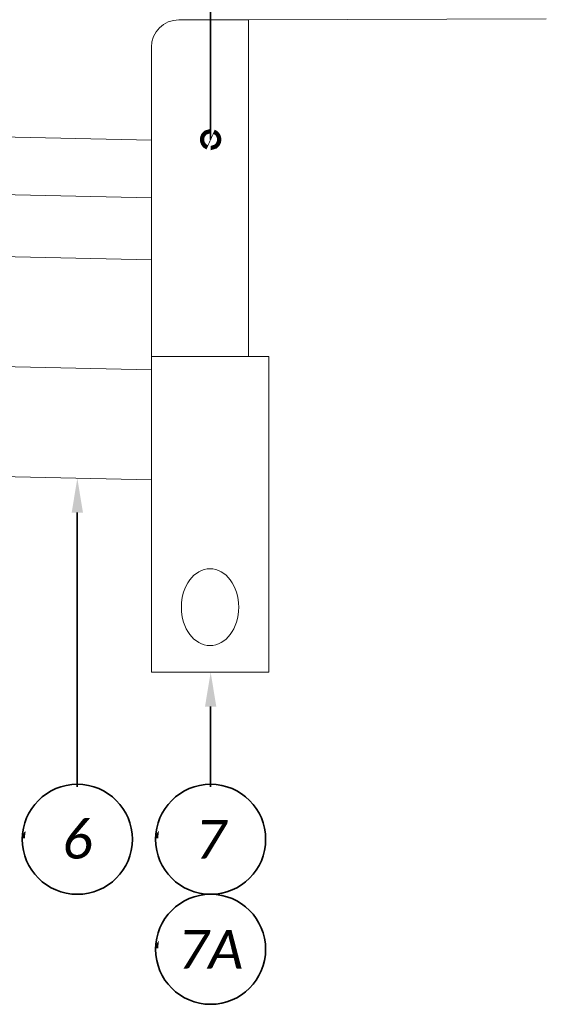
# Model space of a CAD drawing. Header units: feet. Extents: x 27762256 to 27762461, y 5149695 to 5149765.
# Tile 9 of 16: x 27762391.97 to 27762393.88, y 5149729.24 to 5149732.83. Entities that reach past the tile are written whole.
import ezdxf
from ezdxf import colors
from ezdxf.entities.mleader import LeaderData, LeaderLine
from ezdxf.enums import TextEntityAlignment as Align
from ezdxf.math import Vec2, Vec3

# ---------------------------------------------------------------- set-up
doc = ezdxf.new("R2010")
doc.units = ezdxf.units.FT
doc.header["$LTSCALE"] = 20
doc.header["$MEASUREMENT"] = 0
doc.set_wipeout_variables(frame=1)
doc.layers.get('0').update_dxf_attribs({"lineweight": 15, "true_color": 0xc2ced6})
doc.layers.get('Defpoints').update_dxf_attribs({"lineweight": 15})
for name, color, linetype, lineweight in [('0_Xref', 7, 'Continuous', 15), ('TX_P_5', 7, 'Continuous', 35), ('TX_P_Misc', 7, 'Continuous', 35)]:
    doc.layers.add(name, color=color, linetype=linetype, lineweight=lineweight)
doc.styles.add('P_Slanted - Normal Fixed Spacing', font='calibrii.ttf', dxfattribs={"height": 0.14})
doc.styles.add('Slanted-Normal', font='font31.shx', dxfattribs={"height": 0.14})
doc.dimstyles.new('P_Dec-0 Masked Slanted', dxfattribs={"dimtxt": 0.14, "dimasz": 0.14, "dimexe": 0.21, "dimexo": 0.21, "dimgap": 0.0625, "dimtad": 1, "dimdec": 0, "dimzin": 3, "dimdsep": 46, "dimtxsty": 'P_Slanted - Normal Fixed Spacing', "dimblk": 'Dim1', "dimcen": 0.035, "dimclrd": 95, "dimclre": 95, "dimclrt": 7, "dimaunit": 1, "dimadec": 3, "dimazin": 2, "dimtfac": 1, "dimtdec": 0, "dimtix": 1, "dimtmove": 1, "dimatfit": 3, "dimldrblk": 'Dim1', "dimfxl": 1, "dimtfill": 1, "dimtolj": 1, "dimtzin": 0, "dimlwd": 15, "dimlwe": 15, "dimarcsym": 0})

# ---------------------------------------------------------------- blocks, each defined once
blk = doc.blocks.new('_DotSmall')
at = {"color": 0, "linetype": 'ByBlock', "const_width": 0.5}
blk.add_lwpolyline([(-0.0625, 0, 1), (0.0625, 0, 1)], format="xyb", close=True, dxfattribs=at)
blk = doc.blocks.new('Dim1')
h = blk.add_hatch(color=4)
h.dxf.hatch_style = 1
h.paths.add_polyline_path([(0, 0), (-1.000000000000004, -0.1999999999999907), (-1.000000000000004, 0.1999999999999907)])
at = {"color": 4}
blk.add_lwpolyline([(0, 0), (-1.000000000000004, -0.1999999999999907), (-1.000000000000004, 0.1999999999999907), (0, 0)], dxfattribs=at)
blk = doc.blocks.new('*D1282')
at = {"layer": '0_Xref', "color": 95, "linetype": 'Continuous', "lineweight": 15, "transparency": 16777216}
for p, q in [((27762388.92673121, 5149732.900538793), (27762388.92673121, 5149734.010538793)), ((27762392.44853136, 5149732.900538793), (27762392.44853136, 5149734.010538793)), ((27762389.06673121, 5149733.800538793), (27762392.30853136, 5149733.800538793))]:
    blk.add_line(p, q, dxfattribs=at)
at = {"layer": 'Defpoints', "color": 0, "transparency": 16777216}
for p in [(27762392.44853136, 5149733.800538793), (27762388.92673121, 5149732.456126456), (27762392.44853136, 5149732.456126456)]:
    blk.add_point(p, dxfattribs=at)
at = {"layer": '0_Xref', "color": 95, "lineweight": 15, "transparency": 16777216, "xscale": 0.14, "yscale": 0.14, "zscale": 0.14, "rotation": 180}
blk.add_blockref('Dim1', (27762388.92673121, 5149733.800538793), dxfattribs=at)
at = {"layer": '0_Xref', "color": 95, "lineweight": 15, "transparency": 16777216, "xscale": 0.14, "yscale": 0.14, "zscale": 0.14}
blk.add_blockref('Dim1', (27762392.44853136, 5149733.800538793), dxfattribs=at)
at = {"layer": '0_Xref', "color": 7, "transparency": 16777216, "insert": (27762390.68763128, 5149733.934223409), "char_height": 0.14, "attachment_point": 5, "style": 'P_Slanted - Normal Fixed Spacing', "bg_fill": 3, "box_fill_scale": 1.25, "bg_fill_color": 256, "bg_fill_true_color": 13158600, "bg_fill_transparency": 0}
blk.add_mtext("\\A1;2' MIN.", dxfattribs=at)
blk = doc.blocks.new('*U1289')
at = {"layer": 'TX_P_Misc', "color": 95}
blk.add_line((-1.387778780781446e-17, 0), (0.06985959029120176, 0.0831184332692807), dxfattribs=at)
at = {"layer": 'TX_P_Misc', "linetype": 'ByBlock'}
blk.add_circle((0, 0), 0.2, dxfattribs=at)
at = {"layer": 'TX_P_Misc', "color": 95}
ml = blk.add_multileader_mtext('Standard', dxfattribs=at)
ml.set_content('', color=95, style='Slanted-Normal')
ml.set_leader_properties()
ml.build(insert=Vec2(0, 0))
ml.multileader.update_dxf_attribs({"has_dogleg": 0, "text_left_attachment_type": 2, "text_right_attachment_type": 2, "dogleg_length": 0.18, "arrow_head_size": 0.125})
ctx = ml.context
ctx.base_point, ctx.char_height, ctx.arrow_head_size, ctx.landing_gap_size, ctx.plane_origin = Vec3(-9.999999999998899e-05, 0), 0.14, 0.125, 0.0001, Vec3(0.5883962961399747, 0.4958960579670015)
ctx.left_attachment, ctx.right_attachment, ctx.text_align_type = 2, 2, 1
notes = []
notes.append((ctx, [(0, (1, 1, 0), (0.1801, 0), (-1, 0), 0.18, [(0, [(6.370147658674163e-05, 0.6077415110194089)], 0, [])])]))
ctx.mtext.insert, ctx.mtext.alignment, ctx.mtext.flow_direction = Vec3(0, 0.07), 2, 5
ml = blk.add_multileader_mtext('Standard', dxfattribs=at)
ml.set_content('', color=95, style='Slanted-Normal')
ml.set_leader_properties()
ml.set_arrow_properties(name='DOTSMALL')
ml.build(insert=Vec2(0, 0))
ml.multileader.update_dxf_attribs({"has_dogleg": 0, "text_left_attachment_type": 2, "text_right_attachment_type": 2, "dogleg_length": 0.18, "arrow_head_size": 0.125})
ctx = ml.context
ctx.base_point, ctx.char_height, ctx.arrow_head_size, ctx.landing_gap_size, ctx.plane_origin = Vec3(0, 0), 0.14, 0.125, 0.0001, Vec3(0.9926632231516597, 0.4958960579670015)
ctx.left_attachment, ctx.right_attachment, ctx.text_align_type = 2, 2, 1
notes.append((ctx, [(1, (1, 1, 0), (-0.18, 0), (1, 0), 0.18, [(0, [(-0.1627038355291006, 0.0006590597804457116)], 0, [])])]))
ctx.mtext.insert, ctx.mtext.alignment, ctx.mtext.flow_direction = Vec3(0.0001000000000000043, 0.07), 2, 5
for ctx, leaders in notes:
    for number, flags, end, landing, length, lines in leaders:
        leader = LeaderData()
        leader.index, (leader.has_last_leader_line, leader.has_dogleg_vector, leader.attachment_direction) = number, flags
        leader.last_leader_point, leader.dogleg_vector, leader.dogleg_length = Vec3(end), Vec3(landing), length
        for number, points, colour, breaks in lines:
            line = LeaderLine()
            line.index, line.vertices, line.color, line.breaks = number, Vec3.list(points), colors.encode_raw_color(colour), breaks
            leader.lines.append(line)
        ctx.leaders.append(leader)
blk.add_wipeout([(0.187044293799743, 0.03545878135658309), (0.18112522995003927, 0.05862204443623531), (0.1723497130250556, 0.08086080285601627), (0.1608561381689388, 0.10182433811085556), (0.1468257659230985, 0.12118204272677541), (0.1304798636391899, 0.1386286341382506), (0.11207621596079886, 0.1538889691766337), (0.09190505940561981, 0.1667223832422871), (0.07028450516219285, 0.17692648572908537), (0.047555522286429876, 0.18434035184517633), (0.02407656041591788, 0.18884706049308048), (0.00021789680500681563, 0.19037553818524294), (-0.023644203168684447, 0.18890167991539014), (-0.04713341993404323, 0.18444872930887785), (-0.06987931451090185, 0.1770869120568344), (-0.09152317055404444, 0.16693232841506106), (-0.11172365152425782, 0.1541451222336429), (-0.1301621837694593, 0.13892695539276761), (-0.14654798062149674, 0.12151782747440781), (-0.16062262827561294, 0.10219229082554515), (-0.17216416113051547, 0.08125512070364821), (-0.18099056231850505, 0.05903650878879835), (-0.1869626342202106, 0.035886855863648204), (-0.1899861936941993, 0.012171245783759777), (-0.1900135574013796, -0.011736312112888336), (-0.1870442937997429, -0.0354587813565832), (-0.1811252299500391, -0.058622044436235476), (-0.17234971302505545, -0.08086080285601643), (-0.1608561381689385, -0.10182433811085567), (-0.14682576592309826, -0.12118204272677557), (-0.13047986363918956, -0.1386286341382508), (-0.11207621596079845, -0.15388896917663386), (-0.09190505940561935, -0.16672238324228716), (-0.07028450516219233, -0.17692648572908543), (-0.04755552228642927, -0.18434035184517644), (-0.02407656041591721, -0.18884706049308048), (-0.00021789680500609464, -0.1903755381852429), (0.023644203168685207, -0.18890167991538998), (0.047133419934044, -0.1844487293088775), (0.06987931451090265, -0.177086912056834), (0.09152317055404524, -0.16693232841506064), (0.11172365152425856, -0.15414512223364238), (0.13016218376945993, -0.13892695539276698), (0.14654798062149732, -0.12151782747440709), (0.1606226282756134, -0.10219229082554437), (0.17216416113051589, -0.08125512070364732), (0.18099056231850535, -0.059036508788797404), (0.1869626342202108, -0.03588685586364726), (0.18998619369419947, -0.012171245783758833), (0.19001355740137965, 0.01173631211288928)])
at = {"layer": 'TX_P_Misc', "style": 'P_Slanted - Normal Fixed Spacing'}
blk.add_attdef('ITEM', text='', height=0.14, dxfattribs=at).set_placement((0, 0), align=Align.MIDDLE_CENTER)
blk = doc.blocks.new('*U1292')
at = {"layer": 'TX_P_Misc', "color": 95}
blk.add_line((-1.387778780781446e-17, 0), (0.06985959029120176, 0.0831184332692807), dxfattribs=at)
at = {"layer": 'TX_P_Misc', "linetype": 'ByBlock'}
blk.add_circle((0, 0), 0.2, dxfattribs=at)
at = {"layer": 'TX_P_Misc', "color": 95}
ml = blk.add_multileader_mtext('Standard', dxfattribs=at)
ml.set_content('', color=95, style='Slanted-Normal')
ml.set_leader_properties()
ml.build(insert=Vec2(0, 0))
ml.multileader.update_dxf_attribs({"has_dogleg": 0, "text_left_attachment_type": 2, "text_right_attachment_type": 2, "dogleg_length": 0.18, "arrow_head_size": 0.125})
ctx = ml.context
ctx.base_point, ctx.char_height, ctx.arrow_head_size, ctx.landing_gap_size, ctx.plane_origin = Vec3(-9.999999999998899e-05, 0), 0.14, 0.125, 0.0001, Vec3(0.5883962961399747, 0.4958960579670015)
ctx.left_attachment, ctx.right_attachment, ctx.text_align_type = 2, 2, 1
notes = []
notes.append((ctx, [(1, (1, 1, 0), (-0.1801, 0), (1, 0), 0.18, [(0, [(-2.021068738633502e-05, 1.313023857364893)], 0, [])])]))
ctx.mtext.insert, ctx.mtext.alignment, ctx.mtext.flow_direction = Vec3(1.530446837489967e-17, 0.07), 2, 5
ml = blk.add_multileader_mtext('Standard', dxfattribs=at)
ml.set_content('', color=95, style='Slanted-Normal')
ml.set_leader_properties()
ml.set_arrow_properties(name='DOTSMALL')
ml.build(insert=Vec2(0, 0))
ml.multileader.update_dxf_attribs({"has_dogleg": 0, "text_left_attachment_type": 2, "text_right_attachment_type": 2, "dogleg_length": 0.18, "arrow_head_size": 0.125})
ctx = ml.context
ctx.base_point, ctx.char_height, ctx.arrow_head_size, ctx.landing_gap_size, ctx.plane_origin = Vec3(0, 0), 0.14, 0.125, 0.0001, Vec3(0.9926632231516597, 0.4958960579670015)
ctx.left_attachment, ctx.right_attachment, ctx.text_align_type = 2, 2, 1
notes.append((ctx, [(1, (1, 1, 0), (-0.18, 0), (1, 0), 0.18, [(0, [(-0.1627038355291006, 0.0006590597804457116)], 0, [])])]))
ctx.mtext.insert, ctx.mtext.alignment, ctx.mtext.flow_direction = Vec3(0.0001000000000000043, 0.07), 2, 5
for ctx, leaders in notes:
    for number, flags, end, landing, length, lines in leaders:
        leader = LeaderData()
        leader.index, (leader.has_last_leader_line, leader.has_dogleg_vector, leader.attachment_direction) = number, flags
        leader.last_leader_point, leader.dogleg_vector, leader.dogleg_length = Vec3(end), Vec3(landing), length
        for number, points, colour, breaks in lines:
            line = LeaderLine()
            line.index, line.vertices, line.color, line.breaks = number, Vec3.list(points), colors.encode_raw_color(colour), breaks
            leader.lines.append(line)
        ctx.leaders.append(leader)
blk.add_wipeout([(0.187044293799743, 0.03545878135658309), (0.18112522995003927, 0.05862204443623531), (0.1723497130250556, 0.08086080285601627), (0.1608561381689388, 0.10182433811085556), (0.1468257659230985, 0.12118204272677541), (0.1304798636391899, 0.1386286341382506), (0.11207621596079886, 0.1538889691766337), (0.09190505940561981, 0.1667223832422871), (0.07028450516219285, 0.17692648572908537), (0.047555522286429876, 0.18434035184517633), (0.02407656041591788, 0.18884706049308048), (0.00021789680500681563, 0.19037553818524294), (-0.023644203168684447, 0.18890167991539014), (-0.04713341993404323, 0.18444872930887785), (-0.06987931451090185, 0.1770869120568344), (-0.09152317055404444, 0.16693232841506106), (-0.11172365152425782, 0.1541451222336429), (-0.1301621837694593, 0.13892695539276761), (-0.14654798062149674, 0.12151782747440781), (-0.16062262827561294, 0.10219229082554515), (-0.17216416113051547, 0.08125512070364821), (-0.18099056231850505, 0.05903650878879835), (-0.1869626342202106, 0.035886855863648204), (-0.1899861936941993, 0.012171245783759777), (-0.1900135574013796, -0.011736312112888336), (-0.1870442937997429, -0.0354587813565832), (-0.1811252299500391, -0.058622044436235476), (-0.17234971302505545, -0.08086080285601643), (-0.1608561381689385, -0.10182433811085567), (-0.14682576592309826, -0.12118204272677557), (-0.13047986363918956, -0.1386286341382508), (-0.11207621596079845, -0.15388896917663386), (-0.09190505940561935, -0.16672238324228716), (-0.07028450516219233, -0.17692648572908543), (-0.04755552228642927, -0.18434035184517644), (-0.02407656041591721, -0.18884706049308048), (-0.00021789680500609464, -0.1903755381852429), (0.023644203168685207, -0.18890167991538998), (0.047133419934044, -0.1844487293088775), (0.06987931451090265, -0.177086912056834), (0.09152317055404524, -0.16693232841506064), (0.11172365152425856, -0.15414512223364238), (0.13016218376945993, -0.13892695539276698), (0.14654798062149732, -0.12151782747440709), (0.1606226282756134, -0.10219229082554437), (0.17216416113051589, -0.08125512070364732), (0.18099056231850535, -0.059036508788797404), (0.1869626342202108, -0.03588685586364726), (0.18998619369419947, -0.012171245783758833), (0.19001355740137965, 0.01173631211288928)])
at = {"layer": 'TX_P_Misc', "style": 'P_Slanted - Normal Fixed Spacing'}
blk.add_attdef('ITEM', text='', height=0.14, dxfattribs=at).set_placement((0, 0), align=Align.MIDDLE_CENTER)
blk = doc.blocks.new('*U1297')
at = {"layer": 'TX_P_Misc', "color": 95}
blk.add_line((-1.387778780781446e-17, 0), (0.06985959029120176, 0.0831184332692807), dxfattribs=at)
at = {"layer": 'TX_P_Misc', "linetype": 'ByBlock'}
blk.add_circle((0, 0), 0.2, dxfattribs=at)
at = {"layer": 'TX_P_Misc', "color": 95}
ml = blk.add_multileader_mtext('Standard', dxfattribs=at)
ml.set_content('', color=95, style='Slanted-Normal')
ml.set_leader_properties()
ml.set_arrow_properties(name='DOTSMALL')
ml.build(insert=Vec2(0, 0))
ml.multileader.update_dxf_attribs({"has_dogleg": 0, "text_left_attachment_type": 2, "text_right_attachment_type": 2, "dogleg_length": 0.18, "arrow_head_size": 0.125})
ctx = ml.context
ctx.base_point, ctx.char_height, ctx.arrow_head_size, ctx.landing_gap_size, ctx.plane_origin = Vec3(0, 0), 0.14, 0.125, 0.0001, Vec3(0.9926632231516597, 0.4958960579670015)
ctx.left_attachment, ctx.right_attachment, ctx.text_align_type = 2, 2, 1
notes = []
notes.append((ctx, [(1, (1, 1, 0), (-0.18, 0), (1, 0), 0.18, [(0, [(-1.055013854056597e-09, -2.129240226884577)], 0, [])])]))
ctx.mtext.insert, ctx.mtext.alignment, ctx.mtext.flow_direction = Vec3(0.0001000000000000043, 0.07), 2, 5
ml = blk.add_multileader_mtext('Standard', dxfattribs=at)
ml.set_content('', color=95, style='Slanted-Normal')
ml.set_leader_properties()
ml.build(insert=Vec2(0, 0))
ml.multileader.update_dxf_attribs({"has_dogleg": 0, "text_left_attachment_type": 2, "text_right_attachment_type": 2, "dogleg_length": 0.18, "arrow_head_size": 0.125})
ctx = ml.context
ctx.base_point, ctx.char_height, ctx.arrow_head_size, ctx.landing_gap_size, ctx.plane_origin = Vec3(-9.999999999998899e-05, 0), 0.14, 0.125, 0.0001, Vec3(0.5883962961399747, 0.4958960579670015)
ctx.left_attachment, ctx.right_attachment, ctx.text_align_type = 2, 2, 1
notes.append((ctx, [(0, (1, 1, 0), (0.1801, 0), (-1, 0), 0.18, [(0, [(0.08531911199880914, -4.074572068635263e-10)], 0, [])])]))
ctx.mtext.insert, ctx.mtext.alignment, ctx.mtext.flow_direction = Vec3(0, 0.07), 2, 5
for ctx, leaders in notes:
    for number, flags, end, landing, length, lines in leaders:
        leader = LeaderData()
        leader.index, (leader.has_last_leader_line, leader.has_dogleg_vector, leader.attachment_direction) = number, flags
        leader.last_leader_point, leader.dogleg_vector, leader.dogleg_length = Vec3(end), Vec3(landing), length
        for number, points, colour, breaks in lines:
            line = LeaderLine()
            line.index, line.vertices, line.color, line.breaks = number, Vec3.list(points), colors.encode_raw_color(colour), breaks
            leader.lines.append(line)
        ctx.leaders.append(leader)
blk.add_wipeout([(0.187044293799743, 0.03545878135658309), (0.18112522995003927, 0.05862204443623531), (0.1723497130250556, 0.08086080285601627), (0.1608561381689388, 0.10182433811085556), (0.1468257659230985, 0.12118204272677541), (0.1304798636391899, 0.1386286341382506), (0.11207621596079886, 0.1538889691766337), (0.09190505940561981, 0.1667223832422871), (0.07028450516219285, 0.17692648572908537), (0.047555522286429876, 0.18434035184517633), (0.02407656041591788, 0.18884706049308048), (0.00021789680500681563, 0.19037553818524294), (-0.023644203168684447, 0.18890167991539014), (-0.04713341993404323, 0.18444872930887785), (-0.06987931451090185, 0.1770869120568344), (-0.09152317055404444, 0.16693232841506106), (-0.11172365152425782, 0.1541451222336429), (-0.1301621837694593, 0.13892695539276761), (-0.14654798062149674, 0.12151782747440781), (-0.16062262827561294, 0.10219229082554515), (-0.17216416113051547, 0.08125512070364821), (-0.18099056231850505, 0.05903650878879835), (-0.1869626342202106, 0.035886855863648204), (-0.1899861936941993, 0.012171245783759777), (-0.1900135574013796, -0.011736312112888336), (-0.1870442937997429, -0.0354587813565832), (-0.1811252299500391, -0.058622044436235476), (-0.17234971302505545, -0.08086080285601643), (-0.1608561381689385, -0.10182433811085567), (-0.14682576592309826, -0.12118204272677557), (-0.13047986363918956, -0.1386286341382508), (-0.11207621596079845, -0.15388896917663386), (-0.09190505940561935, -0.16672238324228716), (-0.07028450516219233, -0.17692648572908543), (-0.04755552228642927, -0.18434035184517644), (-0.02407656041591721, -0.18884706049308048), (-0.00021789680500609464, -0.1903755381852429), (0.023644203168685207, -0.18890167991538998), (0.047133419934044, -0.1844487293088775), (0.06987931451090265, -0.177086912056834), (0.09152317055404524, -0.16693232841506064), (0.11172365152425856, -0.15414512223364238), (0.13016218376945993, -0.13892695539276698), (0.14654798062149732, -0.12151782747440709), (0.1606226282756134, -0.10219229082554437), (0.17216416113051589, -0.08125512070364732), (0.18099056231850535, -0.059036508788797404), (0.1869626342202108, -0.03588685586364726), (0.18998619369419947, -0.012171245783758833), (0.19001355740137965, 0.01173631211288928)])
at = {"layer": 'TX_P_Misc', "style": 'P_Slanted - Normal Fixed Spacing'}
blk.add_attdef('ITEM', text='', height=0.14, dxfattribs=at).set_placement((0, 0), align=Align.MIDDLE_CENTER)
blk = doc.blocks.new('*U1303')
at = {"layer": 'TX_P_Misc', "color": 95}
blk.add_line((-1.387778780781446e-17, 0), (0.06985959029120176, 0.0831184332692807), dxfattribs=at)
at = {"layer": 'TX_P_Misc', "linetype": 'ByBlock'}
blk.add_circle((0, 0), 0.2, dxfattribs=at)
at = {"layer": 'TX_P_Misc', "color": 95}
ml = blk.add_multileader_mtext('Standard', dxfattribs=at)
ml.set_content('', color=95, style='Slanted-Normal')
ml.set_leader_properties()
ml.build(insert=Vec2(0, 0))
ml.multileader.update_dxf_attribs({"has_dogleg": 0, "text_left_attachment_type": 2, "text_right_attachment_type": 2, "dogleg_length": 0.18, "arrow_head_size": 0.125})
ctx = ml.context
ctx.base_point, ctx.char_height, ctx.arrow_head_size, ctx.landing_gap_size, ctx.plane_origin = Vec3(-9.999999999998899e-05, 0), 0.14, 0.125, 0.0001, Vec3(0.5883962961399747, 0.4958960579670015)
ctx.left_attachment, ctx.right_attachment, ctx.text_align_type = 2, 2, 1
notes = []
notes.append((ctx, [(1, (1, 1, 0), (-0.1801, 0), (1, 0), 0.18, [(0, [(-0.03671524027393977, 0.1225212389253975)], 0, [])])]))
ctx.mtext.insert, ctx.mtext.alignment, ctx.mtext.flow_direction = Vec3(1.530446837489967e-17, 0.07), 2, 5
ml = blk.add_multileader_mtext('Standard', dxfattribs=at)
ml.set_content('', color=95, style='Slanted-Normal')
ml.set_leader_properties()
ml.set_arrow_properties(name='DOTSMALL')
ml.build(insert=Vec2(0, 0))
ml.multileader.update_dxf_attribs({"has_dogleg": 0, "text_left_attachment_type": 2, "text_right_attachment_type": 2, "dogleg_length": 0.18, "arrow_head_size": 0.125})
ctx = ml.context
ctx.base_point, ctx.char_height, ctx.arrow_head_size, ctx.landing_gap_size, ctx.plane_origin = Vec3(0, 0), 0.14, 0.125, 0.0001, Vec3(0.9926632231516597, 0.4958960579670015)
ctx.left_attachment, ctx.right_attachment, ctx.text_align_type = 2, 2, 1
notes.append((ctx, [(1, (1, 1, 0), (-0.18, 0), (1, 0), 0.18, [(0, [(-0.1627038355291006, 0.0006590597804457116)], 0, [])])]))
ctx.mtext.insert, ctx.mtext.alignment, ctx.mtext.flow_direction = Vec3(0.0001000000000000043, 0.07), 2, 5
for ctx, leaders in notes:
    for number, flags, end, landing, length, lines in leaders:
        leader = LeaderData()
        leader.index, (leader.has_last_leader_line, leader.has_dogleg_vector, leader.attachment_direction) = number, flags
        leader.last_leader_point, leader.dogleg_vector, leader.dogleg_length = Vec3(end), Vec3(landing), length
        for number, points, colour, breaks in lines:
            line = LeaderLine()
            line.index, line.vertices, line.color, line.breaks = number, Vec3.list(points), colors.encode_raw_color(colour), breaks
            leader.lines.append(line)
        ctx.leaders.append(leader)
blk.add_wipeout([(0.187044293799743, 0.03545878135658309), (0.18112522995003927, 0.05862204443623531), (0.1723497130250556, 0.08086080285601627), (0.1608561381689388, 0.10182433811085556), (0.1468257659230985, 0.12118204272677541), (0.1304798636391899, 0.1386286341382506), (0.11207621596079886, 0.1538889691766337), (0.09190505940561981, 0.1667223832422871), (0.07028450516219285, 0.17692648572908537), (0.047555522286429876, 0.18434035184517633), (0.02407656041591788, 0.18884706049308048), (0.00021789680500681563, 0.19037553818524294), (-0.023644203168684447, 0.18890167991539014), (-0.04713341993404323, 0.18444872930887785), (-0.06987931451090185, 0.1770869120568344), (-0.09152317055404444, 0.16693232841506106), (-0.11172365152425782, 0.1541451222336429), (-0.1301621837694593, 0.13892695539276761), (-0.14654798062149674, 0.12151782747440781), (-0.16062262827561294, 0.10219229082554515), (-0.17216416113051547, 0.08125512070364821), (-0.18099056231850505, 0.05903650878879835), (-0.1869626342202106, 0.035886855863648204), (-0.1899861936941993, 0.012171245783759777), (-0.1900135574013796, -0.011736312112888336), (-0.1870442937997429, -0.0354587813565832), (-0.1811252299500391, -0.058622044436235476), (-0.17234971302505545, -0.08086080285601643), (-0.1608561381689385, -0.10182433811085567), (-0.14682576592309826, -0.12118204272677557), (-0.13047986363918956, -0.1386286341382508), (-0.11207621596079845, -0.15388896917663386), (-0.09190505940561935, -0.16672238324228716), (-0.07028450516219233, -0.17692648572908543), (-0.04755552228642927, -0.18434035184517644), (-0.02407656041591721, -0.18884706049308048), (-0.00021789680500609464, -0.1903755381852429), (0.023644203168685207, -0.18890167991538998), (0.047133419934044, -0.1844487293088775), (0.06987931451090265, -0.177086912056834), (0.09152317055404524, -0.16693232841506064), (0.11172365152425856, -0.15414512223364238), (0.13016218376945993, -0.13892695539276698), (0.14654798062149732, -0.12151782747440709), (0.1606226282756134, -0.10219229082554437), (0.17216416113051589, -0.08125512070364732), (0.18099056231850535, -0.059036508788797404), (0.1869626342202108, -0.03588685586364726), (0.18998619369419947, -0.012171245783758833), (0.19001355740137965, 0.01173631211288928)])
at = {"layer": 'TX_P_Misc', "style": 'P_Slanted - Normal Fixed Spacing'}
blk.add_attdef('ITEM', text='', height=0.14, dxfattribs=at).set_placement((0, 0), align=Align.MIDDLE_CENTER)

msp = doc.modelspace()

# ---------------------------------------------------------------- linework, layer by layer
at = {"layer": '0_Xref'}
msp.add_lwpolyline([(27762392.44853136, 5149731.151937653), (27762392.44853136, 5149732.725106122, -0.4142135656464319), (27762392.54853136, 5149732.825106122), (27762392.80170793, 5149732.825106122)], format="xyb", dxfattribs=at)
for points in [[(27762392.80170793, 5149732.825106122), (27762393.88398511, 5149732.829242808)], [(27762392.80170793, 5149731.600791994), (27762392.80170793, 5149732.825106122)], [(27762388.92673121, 5149732.465066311), (27762392.44853136, 5149732.387539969)], [(27762388.92673121, 5149732.255383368), (27762392.44853136, 5149732.177857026)], [(27762388.92673121, 5149732.029657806), (27762392.44853136, 5149731.952131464)], [(27762388.92673121, 5149731.629560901), (27762392.44853136, 5149731.552034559)], [(27762392.44853136, 5149731.600791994), (27762392.64853135, 5149731.600791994)], [(27762392.64853135, 5149731.600791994), (27762392.87494836, 5149731.600791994), (27762392.87494836, 5149730.452579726), (27762392.44853136, 5149730.452579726), (27762392.44853136, 5149731.151937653)], [(27762388.92673121, 5149731.229463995), (27762392.44853136, 5149731.151937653)]]:
    msp.add_lwpolyline(points, dxfattribs=at)
msp.add_ellipse((27762392.66173986, 5149730.689085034), major_axis=(0, -0.1398686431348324), ratio=0.7454548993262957, dxfattribs=at)

# ---------------------------------------------------------------- next in the draw order: block references
at = {"layer": 'TX_P_5'}
for name, p, values in [('*U1292', (27762392.17942214, 5149729.844838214), {'ITEM': '6'}), ('*U1289', (27762392.66394633, 5149729.844838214), {'ITEM': '7'})]:
    msp.add_blockref(name, p, dxfattribs=at).add_auto_attribs(values)

# ---------------------------------------------------------------- next in the draw order: dimensions: what is measured, and where the dimension line sits
at = {"layer": '0_Xref'}
dim = msp.add_aligned_dim(p1=(27762388.92673121, 5149732.456126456), p2=(27762392.44853136, 5149732.456126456), distance=1.3444123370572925, text="2' MIN.", dimstyle='P_Dec-0 Masked Slanted', override={"dimpost": "'", "dimfxl": 0.9, "dimfxlon": 1}, dxfattribs=at)
dim.commit()
dim.dimension.update_dxf_attribs({"geometry": '*D1282', "text_midpoint": (27762390.68763128, 5149733.934223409)})

# ---------------------------------------------------------------- next in the draw order: block references
at = {"layer": 'TX_P_5'}
for name, p, values in [('*U1297', (27762392.66394633, 5149734.518928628), {'ITEM': '8'}), ('*U1303', (27762392.66385828, 5149729.444838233), {'ITEM': '7A'})]:
    msp.add_blockref(name, p, dxfattribs=at).add_auto_attribs(values)

doc.saveas('drawing.dxf')
